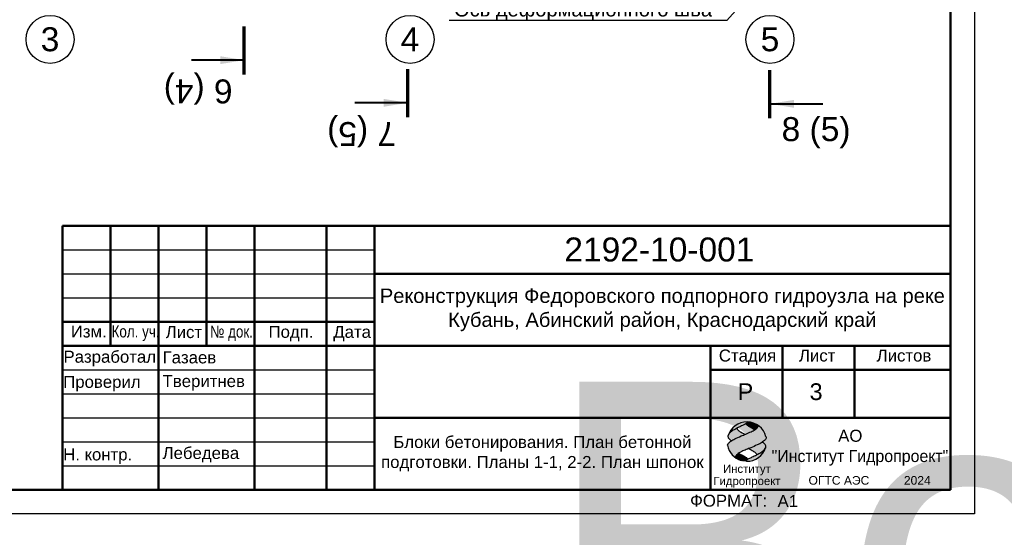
# Model space of a CAD drawing. Header units: millimetres. Extents: x -695122 to 440517, y 417968 to 574899.
# Tile 16 of 39: x -566701 to -525673, y 453283 to 474875. Entities that reach past the tile are written whole.
import ezdxf
from ezdxf import colors
from ezdxf.entities.mleader import LeaderData, LeaderLine
from ezdxf.enums import TextEntityAlignment as Align
from ezdxf.math import Vec2, Vec3

# ---------------------------------------------------------------- set-up
doc = ezdxf.new("R2018")
doc.units = ezdxf.units.MM
for name, color, linetype, lineweight in [('ГТО_Разрезы. Сечения.Узлы', 255, 'Continuous', 40), ('Отдел_Заглавные надписи', 7, 'Continuous', 30), ('Штамп', 7, 'Continuous', 50)]:
    doc.layers.add(name, color=color, linetype=linetype, lineweight=lineweight)
for name, color, linetype in [('Штамп с текстом', 7, 'Continuous'), ('штамп(линии)', 7, 'Continuous'), ('штамп(текст)', 7, 'Continuous')]:
    doc.layers.add(name, color=color, linetype=linetype)
doc.styles.add('arial', font='arial.ttf')
doc.styles.get("Standard").update_dxf_attribs({"font": 'arial.ttf'})
doc.styles.add('аrial', font='arial.ttf')
doc.dimstyles.new('hren115', dxfattribs={"dimtxt": 0.3, "dimasz": 3, "dimexe": 0.18, "dimexo": 0.0625, "dimgap": 0.1, "dimtad": 2, "dimtih": 1, "dimtoh": 1, "dimdec": 4, "dimzin": 0, "dimdsep": 46, "dimtxsty": 'arial', "dimcen": 0, "dimclrt": 256, "dimadec": 0, "dimazin": 0, "dimtfac": 1, "dimtdec": 4, "dimtofl": 0, "dimtmove": 1, "dimatfit": 0, "dimfxl": 1, "dimtolj": 1, "dimtzin": 0, "dimarcsym": 1})

# ---------------------------------------------------------------- blocks, each defined once
blk = doc.blocks.new('*U43')
at = {"layer": 'Штамп с текстом'}
h = blk.add_hatch(color=0, dxfattribs=at)
h.dxf.hatch_style = 1
h.set_gradient(color1=(0, 51, 204), color2=(127, 191, 255), rotation=255, centered=1, tint=0.77, name='SPHERICAL')
edge = h.paths.add_edge_path()
edge.add_spline(control_points=[(10.32, -5.48), (10.48, -5.37), (10.72, -5.17), (11.04, -4.9), (11.14, -4.58), (11.13, -4.37), (11.13, -4.27)], knot_values=[0, 0, 0, 0, 0.238764, 0.362531, 0.500786, 0.618831, 0.618831, 0.618831, 0.618831], degree=3, periodic=0)
edge.add_arc((6.86, -5.36), 4.4, 14.376, 58.6421)
edge.add_spline(control_points=[(9.15, -1.6), (9.17, -1.62), (9.24, -1.68), (9.33, -1.79), (9.36, -1.95), (9.33, -2.13), (9.15, -2.32), (8.95, -2.53), (8.78, -2.65), (8.7, -2.7)], knot_values=[2.888825, 2.888825, 2.888825, 2.888825, 2.919757, 2.999502, 3.045428, 3.111915, 3.214971, 3.340727, 3.463076, 3.463076, 3.463076, 3.463076], degree=3, periodic=0)
edge.add_spline(control_points=[(8.7, -2.7), (8.68, -2.71), (8.4, -2.89), (7.71, -3.22), (6.67, -3.67), (5.43, -4.17), (4.33, -4.66), (3.39, -5.17), (2.87, -5.59), (2.57, -5.93), (2.55, -6.14), (2.54, -6.2)], knot_values=[0, 0, 0, 0, 0.019822, 0.394594, 0.923578, 1.369298, 2.0067, 2.372421, 2.638248, 2.812217, 2.888825, 2.888825, 2.888825, 2.888825], degree=3, periodic=0)
edge.add_arc((6.86, -5.36), 4.4, 190.9308, 238.4431)
edge.add_spline(control_points=[(4.56, -9.12), (4.52, -9.08), (4.45, -9.01), (4.37, -8.87), (4.32, -8.73), (4.37, -8.57), (4.49, -8.4), (4.7, -8.2), (4.89, -8.06), (4.99, -7.99)], knot_values=[2.980632, 2.980632, 2.980632, 2.980632, 3.041002, 3.099751, 3.166551, 3.219207, 3.286403, 3.413875, 3.565701, 3.565701, 3.565701, 3.565701], degree=3, periodic=0)
edge.add_spline(control_points=[(4.99, -7.99), (5.03, -7.96), (5.26, -7.81), (5.82, -7.5), (6.54, -7.21), (7.06, -7.01), (7.23, -6.94)], knot_values=[1.990071, 1.990071, 1.990071, 1.990071, 2.049092, 2.317931, 2.757996, 2.980632, 2.980632, 2.980632, 2.980632], degree=3, periodic=0)
edge.add_spline(control_points=[(7.23, -6.94), (7.4, -6.87), (8.05, -6.61), (8.95, -6.2), (9.83, -5.82), (10.2, -5.58), (10.32, -5.48)], knot_values=[0.618831, 0.618831, 0.618831, 0.618831, 0.839807, 1.462501, 1.80305, 1.990071, 1.990071, 1.990071, 1.990071], degree=3, periodic=0)
h = blk.add_hatch(color=0, dxfattribs=at)
h.dxf.hatch_style = 1
h.set_gradient(color1=(0, 51, 204), color2=(127, 191, 255), rotation=255, centered=1, tint=0.77, name='SPHERICAL')
edge = h.paths.add_edge_path()
edge.add_spline(control_points=[(2.81, -3.64), (2.93, -3.51), (3.3, -3.15), (4.07, -2.67), (4.97, -2.21), (5.77, -1.79), (6.42, -1.5), (6.78, -1.27), (7.05, -1.11), (7.07, -1), (6.92, -0.96)], knot_values=[0, 0, 0, 0, 0.213604, 0.61572, 1.079906, 1.43897, 1.70231, 1.91437, 1.994316, 2.021517, 2.021517, 2.021517, 2.021517], degree=3, periodic=0)
edge.add_arc((6.86, -5.36), 4.4, 89.1904, 156.9887)
at = {"layer": 'Штамп с текстом', "true_color": 0xf5780a}
h = blk.add_hatch(color=30, dxfattribs=at)
h.dxf.hatch_style = 1
edge = h.paths.add_edge_path()
edge.add_spline(control_points=[(8.7, -2.7), (8.78, -2.65), (8.95, -2.53), (9.15, -2.32), (9.33, -2.13), (9.36, -1.95), (9.33, -1.79), (9.24, -1.68), (9.17, -1.62), (9.15, -1.6)], knot_values=[2.888825, 2.888825, 2.888825, 2.888825, 3.011174, 3.136929, 3.239985, 3.306472, 3.352399, 3.432144, 3.463076, 3.463076, 3.463076, 3.463076], degree=3, periodic=0)
edge.add_arc((6.86, -5.36), 4.4, 58.6421, 89.1904)
edge.add_spline(control_points=[(6.92, -0.96), (7.07, -1), (7.05, -1.11), (6.88, -1.21), (6.75, -1.29), (6.68, -1.34)], knot_values=[0, 0, 0, 0, 0.027201, 0.107147, 0.2075, 0.2075, 0.2075, 0.2075], degree=3, periodic=0)
edge.add_spline(control_points=[(6.68, -1.34), (6.69, -1.38), (6.72, -1.52), (6.96, -1.69), (7.27, -1.98), (7.72, -2.19), (8.2, -2.46), (8.51, -2.61), (8.7, -2.7)], knot_values=[0, 0, 0, 0, 0.056343, 0.162956, 0.331578, 0.576667, 0.750945, 0.99391, 0.99391, 0.99391, 0.99391], degree=3, periodic=0)
h = blk.add_hatch(color=30, dxfattribs=at)
h.dxf.hatch_style = 1
edge = h.paths.add_edge_path()
edge.add_spline(control_points=[(3.39, -5.2), (3.63, -5.04), (4.35, -4.65), (5.38, -4.19), (6.18, -3.87), (6.47, -3.74)], knot_values=[0.542728, 0.542728, 0.542728, 0.542728, 0.882125, 1.519526, 1.907195, 1.907195, 1.907195, 1.907195], degree=3, periodic=0)
edge.add_spline(control_points=[(6.47, -3.74), (6.3, -3.67), (5.86, -3.47), (5.27, -3.1), (4.77, -2.73), (4.64, -2.47), (4.61, -2.4)], knot_values=[0, 0, 0, 0, 0.221999, 0.585775, 0.841629, 0.936213, 0.936213, 0.936213, 0.936213], degree=3, periodic=0)
edge.add_spline(control_points=[(4.61, -2.4), (4.41, -2.5), (3.92, -2.76), (3.3, -3.15), (2.93, -3.51), (2.81, -3.64)], knot_values=[1.140506, 1.140506, 1.140506, 1.140506, 1.405798, 1.807913, 2.021517, 2.021517, 2.021517, 2.021517], degree=3, periodic=0)
edge.add_arc((6.86, -5.36), 4.4, 156.9887, 164.0048)
edge.add_spline(control_points=[(2.63, -4.15), (2.63, -4.22), (2.64, -4.4), (2.82, -4.7), (3.07, -4.98), (3.3, -5.13), (3.39, -5.2)], knot_values=[0, 0, 0, 0, 0.082837, 0.212878, 0.404624, 0.539297, 0.539297, 0.539297, 0.539297], degree=3, periodic=0)
h = blk.add_hatch(color=30, dxfattribs=at)
h.dxf.hatch_style = 1
edge = h.paths.add_edge_path()
edge.add_spline(control_points=[(9.1, -8.29), (9.17, -8.25), (9.55, -8.05), (10.14, -7.71), (10.72, -7.21), (10.99, -6.88), (11.05, -6.73)], knot_values=[1.187105, 1.187105, 1.187105, 1.187105, 1.280953, 1.704294, 2.000821, 2.199802, 2.199802, 2.199802, 2.199802], degree=3, periodic=0)
edge.add_spline(control_points=[(11.05, -6.73), (11.05, -6.73), (11.08, -6.64), (11.1, -6.44), (10.98, -6.02), (10.65, -5.72), (10.4, -5.54), (10.32, -5.48)], knot_values=[2.199802, 2.199802, 2.199802, 2.199802, 2.2552, 2.310599, 2.437942, 2.705267, 2.816541, 2.816541, 2.816541, 2.816541], degree=3, periodic=0)
edge.add_spline(control_points=[(10.32, -5.48), (10.2, -5.58), (9.83, -5.82), (8.95, -6.2), (8.05, -6.61), (7.4, -6.87), (7.23, -6.94)], knot_values=[0.618831, 0.618831, 0.618831, 0.618831, 0.805852, 1.146401, 1.769095, 1.990071, 1.990071, 1.990071, 1.990071], degree=3, periodic=0)
edge.add_spline(control_points=[(7.23, -6.94), (7.43, -7.04), (7.88, -7.24), (8.44, -7.6), (8.87, -7.93), (9.04, -8.16), (9.09, -8.27), (9.1, -8.29)], knot_values=[0, 0, 0, 0, 0.268159, 0.592857, 0.794157, 0.917198, 0.936721, 0.936721, 0.936721, 0.936721], degree=3, periodic=0)
h = blk.add_hatch(color=30, dxfattribs=at)
h.dxf.hatch_style = 1
edge = h.paths.add_edge_path()
edge.add_spline(control_points=[(7.01, -9.33), (6.97, -9.26), (6.84, -9.03), (6.37, -8.69), (5.84, -8.4), (5.34, -8.15), (5.1, -8.04), (4.99, -7.99)], knot_values=[0, 0, 0, 0, 0.100326, 0.309797, 0.675466, 0.836764, 0.984411, 0.984411, 0.984411, 0.984411], degree=3, periodic=0)
edge.add_spline(control_points=[(4.99, -7.99), (4.89, -8.06), (4.7, -8.2), (4.49, -8.4), (4.37, -8.57), (4.32, -8.73), (4.37, -8.87), (4.45, -9.01), (4.52, -9.08), (4.56, -9.12)], knot_values=[2.980632, 2.980632, 2.980632, 2.980632, 3.132458, 3.259931, 3.327126, 3.379782, 3.446582, 3.505331, 3.565701, 3.565701, 3.565701, 3.565701], degree=3, periodic=0)
edge.add_arc((6.86, -5.36), 4.4, 238.4431, 252.8767)
edge.add_spline(control_points=[(5.56, -9.57), (5.8, -9.63), (6.15, -9.71), (6.51, -9.68), (6.64, -9.67)], knot_values=[0.000135, 0.000135, 0.000135, 0.000135, 0.282831, 0.434908, 0.434908, 0.434908, 0.434908], degree=3, periodic=0)
edge.add_spline(control_points=[(6.64, -9.67), (6.64, -9.65), (6.66, -9.54), (6.81, -9.45), (6.95, -9.37), (7.01, -9.33)], knot_values=[0.048544, 0.048544, 0.048544, 0.048544, 0.069653, 0.164325, 0.249979, 0.249979, 0.249979, 0.249979], degree=3, periodic=0)
at = {"layer": 'Штамп с текстом'}
h = blk.add_hatch(color=0, dxfattribs=at)
h.dxf.hatch_style = 1
h.set_gradient(color1=(0, 51, 204), color2=(127, 191, 255), rotation=255, centered=1, tint=0.77, name='SPHERICAL')
edge = h.paths.add_edge_path()
edge.add_spline(control_points=[(11.05, -6.73), (10.99, -6.88), (10.72, -7.21), (10.14, -7.71), (9.27, -8.22), (8.34, -8.65), (7.51, -9.08), (6.98, -9.34), (6.65, -9.55), (6.63, -9.71), (6.68, -9.76), (6.8, -9.77)], knot_values=[0, 0, 0, 0, 0.198981, 0.495509, 0.918849, 1.400505, 1.730922, 2.035478, 2.130149, 2.170885, 2.199802, 2.199802, 2.199802, 2.199802], degree=3, periodic=0)
edge.add_arc((6.86, -5.36), 4.4, 269.1754, 341.9753)
at = {"layer": 'Штамп с текстом', "color": 0}
for start, end in [(14.376, 164.0048), (190.9308, 252.8767), (269.1754, 342.0918)]:
    blk.add_arc((6.86, -5.36), 4.4, start, end, dxfattribs=at)
for points, knots in [([(2.54, -6.2), (2.55, -6.14), (2.57, -5.93), (2.87, -5.59), (3.39, -5.17), (4.33, -4.66), (5.43, -4.17), (6.67, -3.67), (7.71, -3.22), (8.49, -2.84), (8.94, -2.54), (9.15, -2.32), (9.33, -2.13), (9.36, -1.95), (9.33, -1.79), (9.24, -1.68), (9.17, -1.62), (9.15, -1.6)], [0, 0, 0, 0, 0.076608, 0.250577, 0.516404, 0.882125, 1.519526, 1.965246, 2.49423, 2.869003, 3.011174, 3.136929, 3.239985, 3.306472, 3.352399, 3.432144, 3.463076, 3.463076, 3.463076, 3.463076]), ([(6.92, -0.96), (7.07, -1), (7.05, -1.11), (6.78, -1.27), (6.42, -1.5), (5.77, -1.79), (4.97, -2.21), (4.07, -2.67), (3.3, -3.15), (2.93, -3.51), (2.81, -3.64)], [0, 0, 0, 0, 0.027201, 0.107147, 0.319207, 0.582547, 0.941612, 1.405798, 1.807913, 2.021517, 2.021517, 2.021517, 2.021517]), ([(6.68, -1.34), (6.69, -1.38), (6.72, -1.52), (6.96, -1.69), (7.27, -1.98), (7.72, -2.19), (8.2, -2.46), (8.51, -2.61), (8.7, -2.7)], [0, 0, 0, 0, 0.0563434, 0.1629565, 0.3315784, 0.5766671, 0.7509446, 0.9939098, 0.9939098, 0.9939098, 0.9939098]), ([(11.13, -4.27), (11.13, -4.37), (11.14, -4.58), (11.04, -4.9), (10.6, -5.28), (10.02, -5.74), (8.95, -6.2), (7.88, -6.69), (6.71, -7.14), (5.82, -7.5), (5.15, -7.87), (4.74, -8.17), (4.49, -8.4), (4.37, -8.57), (4.32, -8.73), (4.37, -8.87), (4.45, -9.01), (4.52, -9.08), (4.56, -9.12)], [0, 0, 0, 0, 0.118045, 0.2563, 0.380068, 0.805852, 1.146401, 1.769095, 2.212707, 2.652772, 2.921611, 3.132458, 3.259931, 3.327126, 3.379782, 3.446582, 3.505331, 3.565701, 3.565701, 3.565701, 3.565701]), ([(6.8, -9.77), (6.68, -9.76), (6.63, -9.71), (6.65, -9.55), (6.98, -9.34), (7.51, -9.08), (8.34, -8.65), (9.27, -8.22), (10.14, -7.71), (10.72, -7.21), (11.06, -6.81), (11.1, -6.44), (10.98, -6.02), (10.65, -5.72), (10.4, -5.54), (10.32, -5.48)], [0, 0, 0, 0, 0.028917, 0.069653, 0.164325, 0.46888, 0.799298, 1.280953, 1.704294, 2.000821, 2.199802, 2.310599, 2.437942, 2.705267, 2.816541, 2.816541, 2.816541, 2.816541]), ([(7.23, -6.94), (7.43, -7.04), (7.88, -7.24), (8.44, -7.6), (8.87, -7.93), (9.04, -8.16), (9.09, -8.27), (9.1, -8.29)], [0, 0, 0, 0, 0.2681589, 0.5928571, 0.7941568, 0.9171976, 0.9367206, 0.9367206, 0.9367206, 0.9367206])]:
    blk.add_open_spline(points, degree=3, knots=knots, dxfattribs=at)
for points in [[(2.63, -4.15), (2.65, -4.36), (2.79, -4.65), (3.12, -5), (3.39, -5.2)], [(4.61, -2.4), (4.72, -2.6), (5.19, -3.04), (5.97, -3.51), (6.47, -3.74)], [(4.99, -7.99), (5.33, -8.14), (5.69, -8.32), (6.48, -8.78), (6.88, -9.12), (7.01, -9.34)], [(6.64, -9.67), (6.26, -9.68), (5.56, -9.57)]]:
    blk.add_spline(points, degree=3, dxfattribs=at)
blk = doc.blocks.new('*U145')
blk.add_lwpolyline([(5, -5), (-836, -5), (-836, 589), (5, 589)], close=True)
at = {"lineweight": 50}
blk.add_lwpolyline([(0, 0), (-816, 0), (-816, 584), (0, 584)], close=True, dxfattribs=at)
at = {"layer": 'штамп(линии)', "lineweight": 50}
blk.add_line((0, 55), (0, 0), dxfattribs=at)
for points in [[(-185, 55), (0, 55)], [(-185, 55), (-185, 0)], [(-175, 55), (-175, 30)], [(-165, 55), (-165, 0)], [(-155, 55), (-155, 30)], [(-145, 55), (-145, 0)], [(-130, 55), (-130, 0)], [(-120, 55), (-120, 0)], [(0, 55), (0, 0)], [(-120, 45), (0, 45)], [(-185, 35), (-120, 35)], [(-185, 30), (-120, 30)], [(-120, 30), (0, 30)], [(-50, 30), (-50, 0)], [(-35, 30), (-35, 15)], [(-20, 30), (-20, 15)], [(-50, 25), (0, 25)], [(-120, 15), (0, 15)], [(-185, 0), (0, 0)]]:
    blk.add_lwpolyline(points, dxfattribs=at)
at = {"layer": 'штамп(линии)', "lineweight": 25}
for points in [[(-185, 50), (-120, 50)], [(-185, 45), (-120, 45)], [(-185, 40), (-120, 40)], [(-185, 25), (-120, 25)], [(-185, 20), (-120, 20)], [(-185, 15), (-120, 15)], [(-185, 10), (-120, 10)], [(-185, 5), (-120, 5)]]:
    blk.add_lwpolyline(points, dxfattribs=at)
at = {"layer": 'Штамп', "ltscale": 50, "xscale": 0.9334162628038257, "yscale": 0.9334162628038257, "zscale": 0.9334162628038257}
blk.add_blockref('*U43', (-48.79, 15.04), dxfattribs=at)
at = {"style": 'arial'}
for s, width, gutter_width, heights, insert, char_height, attachment_point in [('\\pxsm0.9,qc;Институт\\PГидропроект', 14.4851, 20.03, [4.93], (-42.39, 5.21), 1.6971, 2), ('ФОРМАТ:', 20.2589, 12.5, [0], (-54.22, -1.04), 2.5, 1)]:
    blk.add_mtext_dynamic_manual_height_columns(s, width=width, gutter_width=gutter_width, heights=heights, dxfattribs=dict(at, insert=insert, char_height=char_height, attachment_point=attachment_point))
blk.add_attdef('ФОРМАТ', (-36, -3.63), '', height=2.5, dxfattribs=at)
at = {"layer": 'штамп(текст)', "style": 'arial'}
for s, p in [('Изм.', (-183.25, 31.74)), ('Лист', (-163.48, 31.62)), ('Подп.', (-142.05, 31.67)), ('Дата', (-128.56, 31.67)), ('Разработал', (-184.77, 26.48)), ('Стадия', (-48.23, 26.73)), ('Лист', (-31.54, 26.73)), ('Листов', (-15.35, 26.73)), ('Проверил', (-184.83, 21.24)), ('АО', (-23.37, 10)), ('Н. контр.', (-184.83, 6.11))]:
    blk.add_text(s, height=2.5, dxfattribs=at).set_placement(p)
for s, width, p in [('Кол. уч.', 0.8, (-174.76, 31.75)), ('№ док.', 0.8, (-154.25, 31.72)), ('"Институт Гидропроект"', 0.95, (-37.24, 5.77))]:
    blk.add_text(s, height=2.5, dxfattribs=dict(at, width=width)).set_placement(p)
at = {"layer": 'штамп(текст)', "style": 'arial', "flags": 4}
for tag, height, p in [('Номер', 5, (-60.62, 47.59)), ('Стадия', 3.5, (-42.7, 18.69)), ('Лист', 3.5, (-27.97, 18.69)), ('Листов', 3.5, (-9.45, 18.69)), ('Отдел', 1.8, (-23.21, 1.04)), ('Год', 1.8, (-6.88, 1.05))]:
    blk.add_attdef(tag, text='', height=height, dxfattribs=at).set_placement(p, align=Align.CENTER)
at = {"layer": 'штамп(текст)', "lineweight": 30, "flags": 104}
blk.add_attdef('Объект', text='', height=3.5, dxfattribs=at).set_placement((-60.79, 42), align=Align.TOP_CENTER)
at = {"layer": 'штамп(текст)', "style": 'arial', "flags": 4}
for tag, p in [('Разраб', (-164.12, 26.34)), ('Пров', (-164.12, 21.4)), ('Утвердил1', (-184.87, 11.1)), ('Нач.отд', (-164.12, 10.85)), ('Нк', (-164.12, 6.4)), ('Утвердил', (-184.87, 0.96)), ('ФИО_утв', (-164.12, 1.09))]:
    blk.add_attdef(tag, p, '', height=2.5, dxfattribs=at)
at = {"layer": 'штамп(текст)', "lineweight": 30, "flags": 104}
for tag, p in [('Комплект', (-84.04, 22.95)), ('НазваниеЛиста', (-84.91, 8.24))]:
    blk.add_attdef(tag, text='', height=3.5, dxfattribs=at).set_placement(p, align=Align.MIDDLE_CENTER)
blk = doc.blocks.new('*U128')
at = {"color": 7, "lineweight": 70, "ltscale": 100}
for p, q in [((0, -102.93), (0, -112.93)), ((0, -287.34), (0, -297.34))]:
    blk.add_line(p, q, dxfattribs=at)
at = {"ltscale": 100, "style": 'аrial', "flags": 8}
for tag, height, p in [('W', 5, (9.6, -100.03)), ('W1', 3.5, (16.84, -137.38)), ('M', 5, (9.6, -300.24))]:
    blk.add_attdef(tag, text='', height=height, dxfattribs=at).set_placement(p, align=Align.MIDDLE)
at = {"color": 7, "ltscale": 100}
for points in [[(0, -105.93), (11, -105.93)], [(0, -294.34), (11, -294.34)]]:
    blk.add_leader(points, dimstyle='hren115', override={"dimasz": 5, "dimgap": 0.1, "dimtad": 0, "dimfxl": 1.25, "dimtfillclr": 256}, dxfattribs=at)
blk = doc.blocks.new('*U129')
at = {"color": 7, "lineweight": 70, "ltscale": 100}
for p, q in [((0, -120.55), (0, -130.55)), ((0, -329.11), (0, -339.11))]:
    blk.add_line(p, q, dxfattribs=at)
at = {"ltscale": 100, "style": 'аrial', "flags": 8}
for tag, height, p in [('W', 5, (9.6, -117.65)), ('W1', 3.5, (16.84, -155)), ('M', 5, (9.6, -342.01))]:
    blk.add_attdef(tag, text='', height=height, dxfattribs=at).set_placement(p, align=Align.MIDDLE)
at = {"color": 7, "ltscale": 100}
for points in [[(0, -123.55), (11, -123.55)], [(0, -336.11), (11, -336.11)]]:
    blk.add_leader(points, dimstyle='hren115', override={"dimasz": 5, "dimgap": 0.1, "dimtad": 0, "dimfxl": 1.25, "dimtfillclr": 256}, dxfattribs=at)
blk = doc.blocks.new('*U64')
at = {"color": 7, "lineweight": 70, "ltscale": 100}
for p, q in [((0, -120.76), (0, -130.76)), ((0, -314.95), (0, -324.95))]:
    blk.add_line(p, q, dxfattribs=at)
at = {"ltscale": 100, "style": 'аrial', "flags": 8}
for tag, height, p in [('W', 5, (9.6, -117.86)), ('W1', 3.5, (16.84, -155.21)), ('M', 5, (9.6, -327.85))]:
    blk.add_attdef(tag, text='', height=height, dxfattribs=at).set_placement(p, align=Align.MIDDLE)
at = {"color": 7, "ltscale": 100}
for points in [[(0, -123.76), (11, -123.76)], [(0, -321.95), (11, -321.95)]]:
    blk.add_leader(points, dimstyle='hren115', override={"dimasz": 5, "dimgap": 0.1, "dimtad": 0, "dimfxl": 1.25, "dimtfillclr": 256}, dxfattribs=at)

msp = doc.modelspace()

# ---------------------------------------------------------------- linework, layer by layer
for centre in [(-565436.812182, 474050.8541315), (-550436.812182, 474050.8541315), (-535436.812182, 474050.8541315)]:
    msp.add_circle(centre, 1000)

# ---------------------------------------------------------------- block references
at = {"lineweight": -3}
ref = msp.add_blockref('*U145', (-527921.5689022, 455270.221151), dxfattribs=dict(at, xscale=200, yscale=200, zscale=200))
ref.add_attrib('ФОРМАТ', 'А1', (-535122.1364347, 454544.73744), dxfattribs={"height": 500, "style": 'arial'})
ref.add_attrib('Номер', '2192-10-001', dxfattribs={"layer": 'штамп(текст)', "height": 1000, "style": 'arial'}).set_placement((-540046.4055994, 464788.6940232), align=Align.CENTER)
lines = msp.add_mtext('Водосливная плотина. \\PФундаментная плита. Оси 1-5', dxfattribs={"layer": 'штамп(текст)', "insert": (-544921.5689022, 459770.221151), "char_height": 14000, "attachment_point": 1})
ref.add_attrib('Комплект', '', (-544921.5689022, 459770.221151), dxfattribs={"flags": 104}).embed_mtext(lines)
lines = msp.add_mtext('\\W0.9000;', dxfattribs={"layer": 'штамп(текст)', "insert": (-544921.5689022, 456770.221151), "char_height": 13461.53846154, "width": 3000, "attachment_point": 1})
ref.add_attrib('НазваниеЛиста', '', (-544921.5689022, 456770.221151), dxfattribs={"flags": 104}).embed_mtext(lines)
ref.add_attrib('Стадия', 'Р', dxfattribs={"layer": 'штамп(текст)', "height": 700, "style": 'arial'}).set_placement((-536461.2921592, 459007.8054193), align=Align.CENTER)
ref.add_attrib('Лист', '3', dxfattribs={"layer": 'штамп(текст)', "height": 700, "style": 'arial'}).set_placement((-533516.2232147, 459007.8054193), align=Align.CENTER)
ref.add_attrib('Отдел', 'ОГТС АЭС', dxfattribs={"layer": 'штамп(текст)', "height": 360, "style": 'arial'}).set_placement((-532564.3246048, 455478.805919), align=Align.CENTER)
ref.add_attrib('Год', '2024', dxfattribs={"layer": 'штамп(текст)', "height": 360, "style": 'arial'}).set_placement((-529298.3667741, 455479.7657447), align=Align.CENTER)
ref.add_attrib('Разраб', 'Газаев', (-560746.1684223, 460538.5704788), dxfattribs={"layer": 'штамп(текст)', "height": 500, "style": 'arial'})
ref.add_attrib('Пров', 'Тверитнев', (-560746.1684223, 459550.4610006), dxfattribs={"layer": 'штамп(текст)', "height": 500, "style": 'arial'})
ref.add_attrib('Нк', 'Лебедева', (-560746.1684223, 456550.4610006), dxfattribs={"layer": 'штамп(текст)', "height": 500, "style": 'arial'})
at = {"layer": 'ГТО_Разрезы. Сечения.Узлы'}
ref = msp.add_blockref('*U129', (-535436.812182, 446654.3935618), dxfattribs=dict(at, xscale=-200, yscale=200, zscale=200, rotation=180))
ref.add_attrib('W', '8 (5)', dxfattribs={"layer": '0', "ltscale": 100, "height": 1000, "style": 'аrial', "flags": 8}).set_placement((-533516.812182, 470185.1800401), align=Align.MIDDLE)
ref.add_attrib('M', '8', dxfattribs={"layer": '0', "ltscale": 100, "height": 1000, "style": 'аrial', "flags": 8}).set_placement((-533516.812182, 515056.7179018), align=Align.MIDDLE)
ref = msp.add_blockref('*U64', (-550533.4048961, 446654.3935618), dxfattribs=dict(at, xscale=200, yscale=200, zscale=200, rotation=180))
ref.add_attrib('W', '7 (5)', dxfattribs={"layer": '0', "ltscale": 100, "height": 1000, "rotation": 180, "style": 'аrial', "flags": 8}).set_placement((-552453.4048961, 470226.5634741), align=Align.MIDDLE)
ref.add_attrib('M', '7', dxfattribs={"layer": '0', "ltscale": 100, "height": 1000, "rotation": 180, "style": 'аrial', "flags": 8}).set_placement((-552453.4048961, 512224.3852629), align=Align.MIDDLE)
ref = msp.add_blockref('*U128', (-557344.0938067, 452000.5493567), dxfattribs=dict(at, xscale=200, yscale=200, zscale=200, rotation=180))
ref.add_attrib('W', '6 (4)', dxfattribs={"layer": '0', "ltscale": 100, "height": 1000, "rotation": 180, "style": 'аrial', "flags": 8}).set_placement((-559264.0938067, 472006.0705567), align=Align.MIDDLE)
ref.add_attrib('M', '6', dxfattribs={"layer": '0', "ltscale": 100, "height": 1000, "rotation": 180, "style": 'аrial', "flags": 8}).set_placement((-559264.0938067, 512047.8237191), align=Align.MIDDLE)

# ---------------------------------------------------------------- texts
at = {"attachment_point": 5, "style": 'arial'}
for s, insert, char_height, width in [('Реконструкция Федоровского подпорного гидроузла на реке Кубань, Абинский район, Краснодарский край', (-539921.5689022, 462770.221151), 600, 24000), ('Блоки бетонирования. План бетонной подготовки. Планы 1-1, 2-2. План шпонок', (-544921.5689022, 456770.221151), 500, 14000)]:
    msp.add_mtext(s, dxfattribs=dict(at, insert=insert, char_height=char_height, width=width))
at = {"layer": 'Отдел_Заглавные надписи', "char_height": 1000, "width": 974.015395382, "attachment_point": 5, "style": 'arial'}
for s, insert in [('3', (-565436.812182, 474050.8541315)), ('4', (-550436.812182, 474050.8541315)), ('5', (-535436.812182, 474050.8541315))]:
    msp.add_mtext(s, dxfattribs=dict(at, insert=insert))

# ---------------------------------------------------------------- leaders
at = {"ltscale": 100}
ml = msp.add_multileader_mtext('Standard', dxfattribs=at)
ml.set_content('Ось деформационного шва', color=256, style='arial')
ml.set_leader_properties()
ml.build(insert=Vec2(0, 0))
ml.multileader.update_dxf_attribs({"text_left_attachment_type": 6, "text_right_attachment_type": 6, "arrow_head_size": 800})
ctx = ml.context
ctx.base_point, ctx.char_height, ctx.arrow_head_size, ctx.landing_gap_size, ctx.plane_origin = Vec3(-548607.3655542, 474840.7262251), 600, 800, 4, Vec3(-545286.6209145, 491566.0142596)
ctx.left_attachment, ctx.right_attachment = 6, 6
notes = []
notes.append((ctx, [(1, (1, 1, 0), (-537232.6967246, 474840.7262251), (-1, 0), 687.405528, [(0, [(-535436.812182, 476853.7751188)], 0, [])])]))
ctx.mtext.insert, ctx.mtext.width, ctx.mtext.defined_height, ctx.mtext.flow_direction = Vec3(-548603.3655541, 475607.3019413), 10778.52206062, 766.5757162, 5
for ctx, leaders in notes:
    for number, flags, end, landing, length, lines in leaders:
        leader = LeaderData()
        leader.index, (leader.has_last_leader_line, leader.has_dogleg_vector, leader.attachment_direction) = number, flags
        leader.last_leader_point, leader.dogleg_vector, leader.dogleg_length = Vec3(end), Vec3(landing), length
        for number, points, colour, breaks in lines:
            line = LeaderLine()
            line.index, line.vertices, line.color, line.breaks = number, Vec3.list(points), colors.encode_raw_color(colour), breaks
            leader.lines.append(line)
        ctx.leaders.append(leader)

doc.saveas('drawing.dxf')
